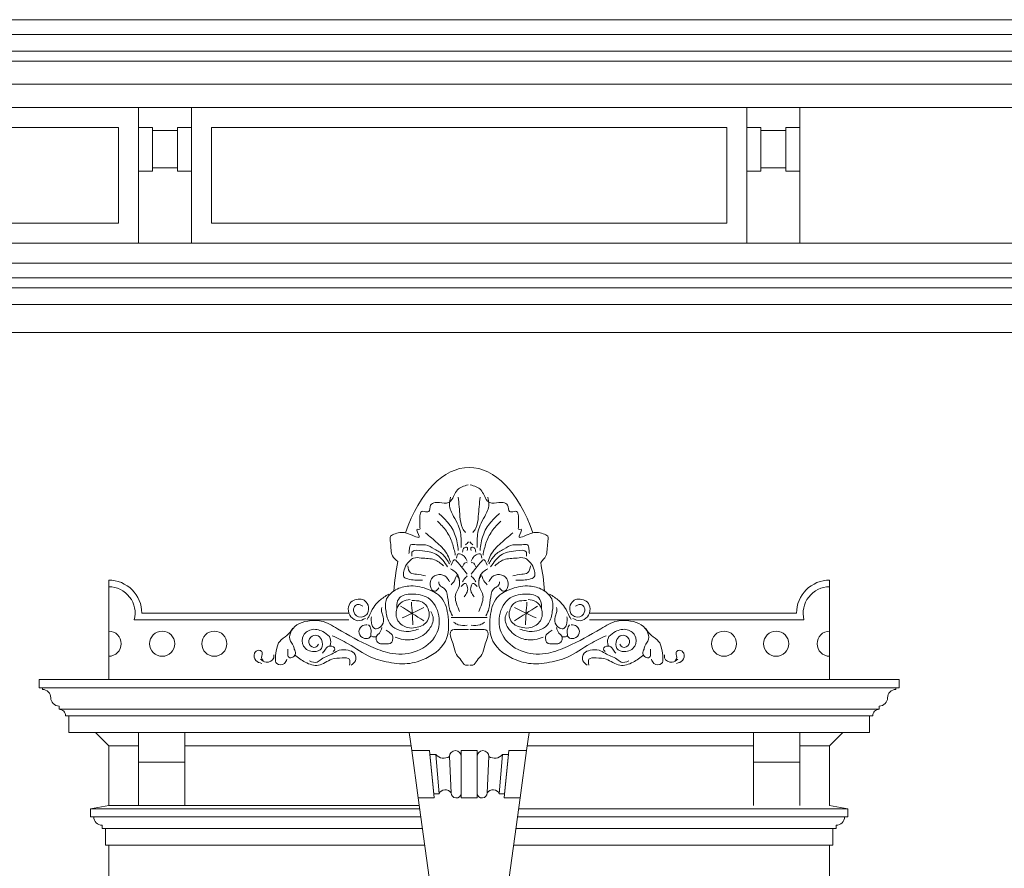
# Model space of a CAD drawing. Extents: x 0 to 286551, y -50 to 581131.
# Tile 203 of 207: x 280564 to 283538, y 559208 to 561770. Entities that reach past the tile are written whole.
import ezdxf

# ---------------------------------------------------------------- set-up
doc = ezdxf.new("R2010")
doc.units = 0
doc.header["$MEASUREMENT"] = 0
doc.layers.add('0.15 GRIJS', color=252, linetype='CONTINUOUS', lineweight=15)

msp = doc.modelspace()

# ---------------------------------------------------------------- linework, layer by layer
at = {"layer": '0.15 GRIJS'}
msp.add_line((280833.2, 559778.2), (280833.2, 560078.2), dxfattribs=at)
for points in [[(277801.5, 561770.2), (283619.5, 561770.2)], [(277801.5, 561725.2), (283619.5, 561725.2)], [(277751.5, 561675.2), (283619.5, 561675.2)], [(277736.5, 561645.2), (283619.5, 561645.2)], [(277726.5, 561575.2), (283619.5, 561575.2)], [(277666.5, 561505.2), (283619.5, 561505.2)], [(280965.8, 561435.2), (281040.6, 561435.2)], [(282877.6, 561435.2), (282802.8, 561435.2)], [(280965.8, 561322.5), (281040.6, 561322.5)], [(282877.6, 561322.5), (282802.8, 561322.5)], [(277666.5, 561095.6), (283619.5, 561095.6)], [(277666.5, 561035.6), (283619.5, 561035.6)], [(277666.5, 560990.8), (283619.5, 560990.8)], [(277666.5, 560960.7), (283619.5, 560960.7)], [(277666.5, 560910.7), (283619.5, 560910.7)], [(277666.5, 560825.7), (283619.5, 560825.7)], [(281921.7, 559778.2), (280623.2, 559778.2), (280623.2, 559753.2), (281921.7, 559753.2)], [(281921.7, 559778.2), (283220.2, 559778.2), (283220.2, 559753.2), (281921.7, 559753.2)], [(280683.2, 559688.2), (281921.7, 559688.2)], [(280713.2, 559668.2), (281921.7, 559668.2)], [(283160.2, 559688.2), (281921.7, 559688.2)], [(283130.2, 559668.2), (281921.7, 559668.2)], [(280793.2, 559618.2), (280833.2, 559578.2), (280923.2, 559578.2)], [(283050.2, 559618.2), (283010.2, 559578.2), (282920.2, 559578.2)], [(280833.2, 559398.2), (280833.2, 559578.2)], [(281063.2, 559578.2), (281746.1, 559578.2), (281746.1, 559578.2)], [(282780.2, 559578.2), (282097.2, 559578.2), (282097.2, 559578.2)], [(283010.2, 559398.2), (283010.2, 559578.2)], [(280923.2, 559398.2), (280923.2, 559528.2)], [(281063.2, 559398.2), (281063.2, 559528.2)], [(282780.2, 559398.2), (282780.2, 559528.2)], [(282920.2, 559398.2), (282920.2, 559528.2)], [(280833.2, 559398.2), (281770.8, 559398.2)], [(281775.6, 559363.2), (280778.2, 559363.2), (280778.2, 559388.2), (281772.1, 559388.2)], [(282067.8, 559363.2), (283065.2, 559363.2), (283065.2, 559388.2), (282071.2, 559388.2)], [(280813.2, 559328.2), (281780.4, 559328.2)], [(283030.2, 559328.2), (282063, 559328.2)], [(280833.2, 558183.2), (280833.2, 559278.2), (280833.2, 559278.2), (280833.2, 559278.2)], [(283010.2, 558183.2), (283010.2, 559278.2), (283010.2, 559278.2), (283010.2, 559278.2)]]:
    msp.add_lwpolyline(points, dxfattribs=at)
for points in [[(280923.2, 561095.6), (280923.2, 561505.2), (281083.2, 561505.2), (281083.2, 561095.6)], [(282920.2, 561095.6), (282920.2, 561505.2), (282760.2, 561505.2), (282760.2, 561095.6)], [(280180.2, 561445.2), (280863.2, 561445.2), (280863.2, 561155.6), (280180.2, 561155.6)], [(280965.8, 561312.5), (280965.8, 561445.2), (280923.2, 561445.2), (280923.2, 561312.5)], [(281040.6, 561312.5), (281040.6, 561445.2), (281083.2, 561445.2), (281083.2, 561312.5)], [(282700.2, 561155.6), (282700.2, 561445.2), (281143.2, 561445.2), (281143.2, 561155.6)], [(282802.8, 561312.5), (282802.8, 561445.2), (282760.2, 561445.2), (282760.2, 561312.5)], [(282877.6, 561312.5), (282877.6, 561445.2), (282920.2, 561445.2), (282920.2, 561312.5)], [(281063.2, 559528.2), (281063.2, 559618.2), (280923.2, 559618.2), (280923.2, 559528.2)], [(282780.2, 559528.2), (282780.2, 559618.2), (282920.2, 559618.2), (282920.2, 559528.2)], [(281767.7, 559420.8), (281748.1, 559563.5), (281802.2, 559563.5), (281815.7, 559420.8)], [(281830.7, 559432.7), (281821.2, 559551.6), (281803.4, 559551.6), (281814.6, 559432.7)], [(281897.9, 559420.8), (281897.9, 559563.5), (281945.5, 559563.5), (281945.5, 559420.8)], [(281945.5, 559420.8), (281945.5, 559563.5), (281897.9, 559563.5), (281897.9, 559420.8)], [(282012.6, 559432.7), (282022.1, 559551.6), (282040, 559551.6), (282028.8, 559432.7)], [(282075.7, 559420.8), (282095.2, 559563.5), (282041.1, 559563.5), (282027.6, 559420.8)]]:
    msp.add_lwpolyline(points, close=True, dxfattribs=at)
for points in [[(281558.5, 559978.2), (280933.2, 559978.2, 0.414214), (280833.2, 560078.2)], [(281558.5, 559958.2), (280910.6, 559958.2, 0.490314), (280833.2, 560058.2, 0.490314)], [(283010.2, 559778.2), (283010.2, 560078.2, 0.414214), (282910.2, 559978.2), (282284.8, 559978.2)], [(282284.8, 559958.2), (282932.7, 559958.2, -0.490314), (283010.2, 560058.2, -0.490314)], [(281921.7, 559618.2), (280713.2, 559618.2), (280713.2, 559668.2), (280703.2, 559668.2, 0.414214), (280683.2, 559688.2), (280683.2, 559698.2, -0.414214), (280658.2, 559723.2, 0.414214), (280633.2, 559748.2), (280633.2, 559753.2), (280623.2, 559753.2), (280623.2, 559778.2), (281921.7, 559778.2)], [(281921.7, 559618.2), (283130.2, 559618.2), (283130.2, 559668.2), (283140.2, 559668.2, -0.414214), (283160.2, 559688.2), (283160.2, 559698.2, 0.414214), (283185.2, 559723.2, -0.414214), (283210.2, 559748.2), (283210.2, 559753.2), (283220.2, 559753.2), (283220.2, 559778.2), (281921.7, 559778.2)], [(281787.2, 559278.2), (280823.2, 559278.2), (280823.2, 559328.2), (280813.2, 559328.2), (280813.2, 559338.2, -0.414214), (280788.2, 559363.2), (280778.2, 559363.2), (280778.2, 559388.2), (280833.2, 559398.2)], [(282056.1, 559278.2), (283020.2, 559278.2), (283020.2, 559328.2), (283030.2, 559328.2), (283030.2, 559338.2, 0.414214), (283055.2, 559363.2), (283065.2, 559363.2), (283065.2, 559388.2), (283010.2, 559398.2)]]:
    msp.add_lwpolyline(points, format="xyb", dxfattribs=at)
for points in [[(281740.6, 559618.2), (281748.1, 559563.5), (281802.2, 559563.5), (281803.4, 559551.6), (281821.2, 559551.6, 0.381043), (281862.2, 559545.7, -1), (281897.9, 559545.7), (281897.9, 559563.5), (281945.5, 559563.5), (281945.5, 559545.7, -1), (281981.2, 559545.7, 0.381043), (282022.1, 559551.6), (282040, 559551.6), (282041.1, 559563.5), (282095.2, 559563.5), (282102.7, 559618.2)], [(281862.2, 559545.7, -1), (281897.9, 559545.7), (281897.9, 559433.5, -0.920634), (281867.1, 559436.1)], [(281981.2, 559545.7, 1), (281945.5, 559545.7), (281945.5, 559433.5, 0.920634), (281976.3, 559436.1)], [(281867.1, 559436.1, 0.608446), (281830.7, 559432.7), (281814.6, 559432.7), (281815.7, 559420.8), (281767.7, 559420.8), (281808.7, 559121.7), (281921.7, 559128.2), (282034.7, 559121.7), (282075.7, 559420.8), (282027.6, 559420.8), (282028.8, 559432.7), (282012.6, 559432.7, 0.608446), (281976.3, 559436.1, -0.920634), (281945.5, 559433.5), (281945.5, 559420.8), (281897.9, 559420.8), (281897.9, 559433.5, -0.920634)]]:
    msp.add_lwpolyline(points, format="xyb", close=True, dxfattribs=at)
for centre in [(280994.8, 559886.3), (281152.2, 559886.3), (282691.2, 559886.3), (282848.6, 559886.3)]:
    msp.add_circle(centre, 37.9, dxfattribs=at)
for centre, start, end in [((280833.2, 559886.3), 270, 90), ((283010.2, 559886.3), 90, 270)]:
    msp.add_arc(centre, 37.9, start, end, dxfattribs=at)
for start_param, end_param in [(-0.986115, 0.986109), (1.207261, 1.417823), (-1.417823, -1.214778)]:
    msp.add_ellipse((281921.7, 559978.2), major_axis=(0, 440), ratio=0.523597, start_param=start_param, end_param=end_param, dxfattribs=at)
for points, knots in [([(281918.7, 560366.1), (281906.1, 560362.6), (281880.5, 560355.5), (281874.9, 560323.9), (281854.7, 560307.8), (281836.4, 560312.5), (281818.5, 560313.4), (281800.7, 560306.5), (281805.1, 560281.7), (281788.1, 560285.3), (281775.4, 560287.1), (281771, 560266.3), (281773.6, 560251.1), (281772.2, 560238.7), (281774.7, 560229.3), (281755.2, 560236.3), (281785.9, 560194.2), (281728.6, 560226.5), (281707.8, 560222.1), (281679.8, 560211.9), (281687.8, 560183.1), (281682.6, 560154.1), (281700.1, 560139.8), (281706.3, 560134.7)], [0, 0, 0, 0, 36.059427, 73.904624, 83.500325, 110.371976, 123.807587, 139.280627, 159.312469, 172.74808, 180.425695, 195.038554, 221.899474, 229.574063, 235.329788, 243.007403, 264.88396, 298.404002, 338.710834, 354.184248, 373.370577, 414.071515, 437.12476, 437.12476, 437.12476, 437.12476]), ([(281924.7, 560366.1), (281937.2, 560362.6), (281962.9, 560355.5), (281968.4, 560323.9), (281988.6, 560307.8), (282006.9, 560312.5), (282024.9, 560313.4), (282042.6, 560306.5), (282038.3, 560281.7), (282055.2, 560285.3), (282068, 560287.1), (282072.4, 560266.3), (282069.7, 560251.1), (282071.1, 560238.7), (282068.7, 560229.3), (282088.1, 560236.3), (282057.4, 560194.2), (282114.7, 560226.5), (282135.5, 560222.1), (282163.5, 560211.9), (282155.7, 560182.9), (282159.7, 560154.3), (282143.7, 560137.8), (282137.6, 560131.6)], [0, 0, 0, 0, 36.059427, 73.904624, 83.500325, 110.371976, 123.807587, 139.280627, 159.312469, 172.74808, 180.425695, 195.038554, 221.899474, 229.574063, 235.329788, 243.007403, 264.88396, 298.404002, 338.710834, 354.184248, 373.370577, 414.071515, 439.05257, 439.05257, 439.05257, 439.05257]), ([(281865.7, 560328.5), (281863.8, 560321.2), (281858.4, 560301.3), (281873.3, 560272.4), (281892.9, 560240.1), (281898.5, 560206.8), (281898, 560184.3), (281897.8, 560177)], [0, 0, 0, 0, 22.157109, 60.320723, 90.750935, 136.564456, 158.384315, 158.384315, 158.384315, 158.384315]), ([(281888.8, 560328.5), (281890.6, 560309.5), (281893.5, 560278.4), (281896.4, 560240), (281907.4, 560226.1), (281910.7, 560221.9)], [0, 0, 0, 0, 57.98625, 94.74123, 110.410506, 110.410506, 110.410506, 110.410506]), ([(281954.5, 560328.5), (281952.7, 560309.5), (281949.9, 560278.4), (281946.9, 560240), (281935.9, 560226.1), (281932.7, 560221.9)], [0, 0, 0, 0, 57.98625, 94.74123, 110.410506, 110.410506, 110.410506, 110.410506]), ([(281977.6, 560328.5), (281979.6, 560321.2), (281984.9, 560301.3), (281970, 560272.4), (281950.5, 560240.1), (281944.9, 560206.8), (281945.4, 560184.3), (281945.5, 560177)], [0, 0, 0, 0, 22.157109, 60.320723, 90.750935, 136.564456, 158.384315, 158.384315, 158.384315, 158.384315]), ([(281829.8, 560279.7), (281839.2, 560271.1), (281859.9, 560252.2), (281882.9, 560213.9), (281886.9, 560183.3), (281888.8, 560168)], [0, 0, 0, 0, 38.125891, 84.14069, 129.954211, 129.954211, 129.954211, 129.954211]), ([(282013.6, 560279.7), (282004.2, 560271.1), (281983.5, 560252.2), (281960.4, 560213.9), (281956.5, 560183.3), (281954.5, 560168)], [0, 0, 0, 0, 38.125891, 84.14069, 129.954211, 129.954211, 129.954211, 129.954211]), ([(281825.9, 560256.6), (281835.5, 560246.8), (281854.5, 560227.3), (281872.1, 560191.3), (281877.3, 560166), (281879.9, 560153.9)], [0, 0, 0, 0, 40.939043, 81.122565, 118.168006, 118.168006, 118.168006, 118.168006]), ([(282017.4, 560256.6), (282007.8, 560246.8), (281988.9, 560227.3), (281971.2, 560191.3), (281966, 560166), (281963.5, 560153.9)], [0, 0, 0, 0, 40.939043, 81.122565, 118.168006, 118.168006, 118.168006, 118.168006]), ([(281790, 560220.7), (281802, 560210.6), (281826.2, 560190.5), (281855.1, 560162), (281863.1, 560139.6), (281865.7, 560132.1)], [0, 0, 0, 0, 47.344563, 94.686157, 118.284817, 118.284817, 118.284817, 118.284817]), ([(282053.4, 560220.7), (282041.3, 560210.6), (282017.2, 560190.5), (281988.2, 560162), (281980.3, 560139.6), (281977.6, 560132.1)], [0, 0, 0, 0, 47.344563, 94.686157, 118.284817, 118.284817, 118.284817, 118.284817]), ([(281861.9, 560127), (281856.6, 560136.8), (281846.2, 560156.4), (281817.6, 560170.6), (281791.1, 560188.8), (281767.5, 560181.9), (281743.1, 560189.8), (281741.1, 560171.4), (281740.3, 560163.1), (281739.9, 560159)], [0, 0, 0, 0, 32.39841, 64.801758, 94.665185, 121.629668, 139.605799, 153.006485, 165.905709, 165.905709, 165.905709, 165.905709]), ([(281856.7, 560118), (281847.3, 560131.9), (281828.5, 560159.7), (281790.3, 560165.4), (281746, 560171.8), (281748.2, 560154.9), (281748.9, 560150.1)], [0, 0, 0, 0, 47.341594, 94.079156, 126.409885, 139.245027, 139.245027, 139.245027, 139.245027]), ([(281901.7, 560162.9), (281902.1, 560167.9), (281902.9, 560176.2), (281918.4, 560179.4), (281916.7, 560171.8), (281915.8, 560168)], [0, 0, 0, 0, 13.824711, 22.904238, 31.888954, 31.888954, 31.888954, 31.888954]), ([(281941.7, 560162.9), (281941.2, 560167.9), (281940.5, 560176.2), (281924.9, 560179.4), (281926.7, 560171.8), (281927.5, 560168)], [0, 0, 0, 0, 13.824711, 22.904238, 31.888954, 31.888954, 31.888954, 31.888954]), ([(281981.5, 560127), (281986.7, 560136.8), (281997.2, 560156.4), (282025.7, 560170.6), (282052.2, 560188.8), (282075.8, 560181.9), (282100.2, 560189.8), (282102.2, 560171.4), (282103, 560163.1), (282103.4, 560159)], [0, 0, 0, 0, 32.39841, 64.801758, 94.665185, 121.629668, 139.605799, 153.006485, 165.905709, 165.905709, 165.905709, 165.905709]), ([(281986.6, 560118), (281996.1, 560131.9), (282014.9, 560159.7), (282053, 560165.4), (282097.4, 560171.8), (282095.1, 560154.9), (282094.5, 560150.1)], [0, 0, 0, 0, 47.341594, 94.079156, 126.409885, 139.245027, 139.245027, 139.245027, 139.245027]), ([(281843.9, 560121.8), (281835.3, 560129), (281816, 560145), (281783.1, 560143), (281755.6, 560148.4), (281737.9, 560134), (281726.5, 560116.9), (281723.6, 560100.8), (281722.3, 560087.1), (281739.1, 560080.3), (281757.8, 560077.6), (281773.2, 560078), (281781, 560078.2)], [0, 0, 0, 0, 32.403347, 72.537582, 95.65012, 111.321352, 137.313793, 155.691253, 160.825349, 176.496928, 198.66229, 221.774541, 221.774541, 221.774541, 221.774541]), ([(281867, 560123.1), (281871, 560132.9), (281876, 560145.2), (281889.3, 560129.3), (281900.5, 560115.9), (281911.1, 560102.2), (281915.8, 560096.1)], [0, 0, 0, 0, 21.054405, 26.500805, 54.771954, 77.627722, 77.627722, 77.627722, 77.627722]), ([(281883.7, 560144.9), (281884.3, 560150.8), (281885, 560158.4), (281897.2, 560157.6), (281908.2, 560150.9), (281913.2, 560141), (281915.8, 560135.9)], [0, 0, 0, 0, 13.824818, 17.676764, 33.764079, 50.501041, 50.501041, 50.501041, 50.501041]), ([(281959.6, 560144.9), (281959.1, 560150.8), (281958.4, 560158.4), (281946.2, 560157.6), (281935.2, 560150.9), (281930.1, 560141), (281927.5, 560135.9)], [0, 0, 0, 0, 13.824818, 17.676764, 33.764079, 50.501041, 50.501041, 50.501041, 50.501041]), ([(281976.3, 560123.1), (281972.3, 560132.9), (281967.3, 560145.2), (281954.1, 560129.3), (281942.9, 560115.9), (281932.3, 560102.2), (281927.5, 560096.1)], [0, 0, 0, 0, 21.054405, 26.500805, 54.771954, 77.627722, 77.627722, 77.627722, 77.627722]), ([(281999.4, 560121.8), (282008, 560129), (282027.3, 560145), (282060.2, 560143), (282087.8, 560148.4), (282105.5, 560134), (282116.8, 560116.9), (282119.7, 560100.8), (282121, 560087.1), (282104.2, 560080.3), (282085.5, 560077.6), (282070.2, 560078), (282062.4, 560078.2)], [0, 0, 0, 0, 32.403347, 72.537582, 95.65012, 111.321352, 137.313793, 155.691253, 160.825349, 176.496928, 198.66229, 221.774541, 221.774541, 221.774541, 221.774541]), ([(281736.1, 560121.8), (281737.7, 560112.9), (281740.5, 560097), (281766.9, 560096.6), (281781.4, 560093.1), (281790, 560091)], [0, 0, 0, 0, 23.59855, 41.982431, 69.431335, 69.431335, 69.431335, 69.431335]), ([(281865.7, 560112.8), (281875.2, 560106.5), (281890.1, 560096.6), (281892, 560079.4), (281892.7, 560073)], [0, 0, 0, 0, 31.784939, 50.162399, 50.162399, 50.162399, 50.162399]), ([(281901.7, 560118), (281903.8, 560123.9), (281906.7, 560131.7), (281914, 560131), (281915.8, 560130.8)], [0, 0, 0, 0, 15.669276, 20.805396, 20.805396, 20.805396, 20.805396]), ([(281941.7, 560118), (281939.5, 560123.9), (281936.6, 560131.7), (281929.3, 560131), (281927.5, 560130.8)], [0, 0, 0, 0, 15.669276, 20.805396, 20.805396, 20.805396, 20.805396]), ([(281977.6, 560112.8), (281968.2, 560106.5), (281953.3, 560096.6), (281951.3, 560079.4), (281950.6, 560073)], [0, 0, 0, 0, 31.784939, 50.162399, 50.162399, 50.162399, 50.162399]), ([(282107.3, 560121.8), (282105.7, 560112.9), (282102.8, 560097), (282076.4, 560096.6), (282062, 560093.1), (282053.4, 560091)], [0, 0, 0, 0, 23.59855, 41.982431, 69.431335, 69.431335, 69.431335, 69.431335]), ([(281829.8, 560055.1), (281827.7, 560051.4), (281824, 560044.8), (281808, 560045), (281802.5, 560064.1), (281806.2, 560085.4), (281829.1, 560098.8), (281853.2, 560090.8), (281859.4, 560078.2), (281861.9, 560073)], [0, 0, 0, 0, 11.835519, 20.823584, 40.915474, 59.292994, 84.615383, 108.976935, 125.713742, 125.713742, 125.713742, 125.713742]), ([(281867, 560064.1), (281871.8, 560069.1), (281878.8, 560076.3), (281885.5, 560101.6), (281897.9, 560062.4), (281884.2, 560047.4), (281877.9, 560026.8), (281883.5, 560005.2), (281889.5, 559990.8), (281892.7, 559983.2)], [0, 0, 0, 0, 22.085444, 31.861057, 60.2741, 79.825148, 98.514002, 120.671253, 145.46136, 145.46136, 145.46136, 145.46136]), ([(281901.7, 560073), (281904.4, 560077.5), (281908.5, 560084.1), (281914.1, 560089.3), (281915.8, 560091)], [0, 0, 0, 0, 15.669276, 22.931415, 22.931415, 22.931415, 22.931415]), ([(281941.7, 560073), (281938.9, 560077.5), (281934.9, 560084.1), (281929.3, 560089.3), (281927.5, 560091)], [0, 0, 0, 0, 15.669276, 22.931415, 22.931415, 22.931415, 22.931415]), ([(281976.3, 560064.1), (281971.5, 560069.1), (281964.5, 560076.3), (281957.8, 560101.6), (281945.5, 560062.4), (281959.2, 560047.4), (281965.5, 560026.8), (281959.9, 560005.2), (281953.8, 559990.8), (281950.6, 559983.2)], [0, 0, 0, 0, 22.085444, 31.861057, 60.2741, 79.825148, 98.514002, 120.671253, 145.46136, 145.46136, 145.46136, 145.46136]), ([(282013.6, 560055.1), (282015.6, 560051.4), (282019.3, 560044.8), (282035.4, 560045), (282040.9, 560064.1), (282037.1, 560085.4), (282014.2, 560098.8), (281990.1, 560090.8), (281984, 560078.2), (281981.5, 560073)], [0, 0, 0, 0, 11.835519, 20.823584, 40.915474, 59.292994, 84.615383, 108.976935, 125.713742, 125.713742, 125.713742, 125.713742]), ([(281507.7, 559910.4), (281524.2, 559902.8), (281565, 559884.1), (281618.1, 559842.4), (281676.6, 559830.2), (281729, 559822.9), (281789.9, 559835.4), (281859.7, 559883.7), (281861.4, 559963), (281846.3, 560027.8), (281792.8, 560055.2), (281743.4, 560064.2), (281697.8, 560052.1), (281665.8, 560021.3), (281670.4, 559981.8), (281678.7, 559939.3), (281726.4, 559917.5), (281756.1, 559926.5), (281768.3, 559930.2)], [0, 0, 0, 0, 54.631718, 134.441696, 198.222036, 230.987026, 292.59813, 382.717753, 456.442435, 516.767863, 570.043507, 624.181093, 665.415236, 709.080597, 741.646627, 779.532665, 834.164383, 872.045697, 872.045697, 872.045697, 872.045697]), ([(281829.8, 560073), (281830.8, 560068.1), (281832.4, 560059.5), (281851.5, 560053.7), (281858.6, 560025), (281858.7, 559995.9), (281867.4, 559977.6), (281870.9, 559970.4)], [0, 0, 0, 0, 13.824711, 24.175916, 54.03193, 90.335565, 113.934115, 113.934115, 113.934115, 113.934115]), ([(281897.8, 560058.9), (281902.4, 560064.2), (281909.8, 560072.7), (281918.2, 560056.9), (281917.7, 560042), (281910.4, 560032.6), (281906.8, 560028.1)], [0, 0, 0, 0, 15.671579, 24.928406, 42.897645, 59.634606, 59.634606, 59.634606, 59.634606]), ([(281945.5, 560058.9), (281940.9, 560064.2), (281933.6, 560072.7), (281925.2, 560056.9), (281925.7, 560042), (281933, 560032.6), (281936.5, 560028.1)], [0, 0, 0, 0, 15.671579, 24.928406, 42.897645, 59.634606, 59.634606, 59.634606, 59.634606]), ([(282013.6, 560073), (282012.6, 560068.1), (282010.9, 560059.5), (281991.9, 560053.7), (281984.8, 560025), (281984.7, 559995.9), (281975.9, 559977.6), (281972.5, 559970.4)], [0, 0, 0, 0, 13.824711, 24.175916, 54.03193, 90.335565, 113.934115, 113.934115, 113.934115, 113.934115]), ([(282335.7, 559910.4), (282319.1, 559902.8), (282278.4, 559884.1), (282225.3, 559842.4), (282166.8, 559830.2), (282114.3, 559822.9), (282053.5, 559835.4), (281983.7, 559883.7), (281982, 559963), (281997, 560027.8), (282050.5, 560055.2), (282100, 560064.2), (282145.6, 560052.1), (282177.6, 560021.3), (282172.9, 559981.8), (282164.7, 559939.3), (282117, 559917.5), (282087.2, 559926.5), (282075, 559930.2)], [0, 0, 0, 0, 54.631718, 134.441696, 198.222036, 230.987026, 292.59813, 382.717753, 456.442435, 516.767863, 570.043507, 624.181093, 665.415236, 709.080597, 741.646627, 779.532665, 834.164383, 872.045697, 872.045697, 872.045697, 872.045697]), ([(281373.9, 559869.7), (281373.8, 559866), (281373.8, 559858.1), (281374.5, 559842.9), (281391.2, 559843.7), (281399.9, 559856.7), (281393, 559869.2), (281391.2, 559882.8), (281378, 559895.7), (281380, 559922.4), (281401.1, 559946.4), (281436.2, 559956.5), (281480.6, 559958.3), (281541.6, 559919.8), (281607.8, 559884.1), (281685.4, 559852.7), (281757.8, 559854.8), (281823.7, 559897.5), (281838.6, 559970.4), (281804.8, 560030.2), (281753, 560038.6), (281711.5, 560032.4), (281702.3, 560007.4), (281702.9, 559996.1), (281703.2, 559991.8)], [0, 0, 0, 0, 11.630683, 24.892103, 36.527285, 50.726133, 63.987553, 76.130656, 91.297074, 115.721548, 147.15093, 181.743463, 222.466745, 276.588468, 391.083915, 451.427903, 524.812861, 600.6821, 667.059594, 729.69958, 781.065267, 818.96335, 840.347362, 853.141152, 853.141152, 853.141152, 853.141152]), ([(281678.7, 560036), (281669.1, 560029.9), (281652, 560019.1), (281630.6, 559995.6), (281622.3, 559974.1), (281615.2, 559962), (281613.6, 559959.3)], [0, 0, 0, 0, 34.21591, 60.589111, 93.364769, 102.742658, 102.742658, 102.742658, 102.742658]), ([(282469.5, 559869.7), (282469.5, 559866), (282469.6, 559858.1), (282468.9, 559842.9), (282452.2, 559843.7), (282443.5, 559856.7), (282450.4, 559869.2), (282452.2, 559882.8), (282465.3, 559895.7), (282463.3, 559922.4), (282442.2, 559946.4), (282407.2, 559956.5), (282362.7, 559958.3), (282301.7, 559919.8), (282235.6, 559884.1), (282157.9, 559852.7), (282085.5, 559854.8), (282019.6, 559897.5), (282004.8, 559970.4), (282038.5, 560030.2), (282090.4, 560038.6), (282131.8, 560032.4), (282141, 560007.4), (282140.4, 559996.1), (282140.2, 559991.8)], [0, 0, 0, 0, 11.630683, 24.892103, 36.527285, 50.726133, 63.987553, 76.130656, 91.297074, 115.721548, 147.15093, 181.743463, 222.466745, 276.588468, 391.083915, 451.427903, 524.812861, 600.6821, 667.059594, 729.69958, 781.065267, 818.96335, 840.347362, 853.141152, 853.141152, 853.141152, 853.141152]), ([(282164.6, 560036), (282174.3, 560029.9), (282191.4, 560019.1), (282212.7, 559995.6), (282221.1, 559974.1), (282228.2, 559962), (282229.8, 559959.3)], [0, 0, 0, 0, 34.21591, 60.589111, 93.364769, 102.742658, 102.742658, 102.742658, 102.742658]), ([(281608.9, 559962.8), (281601.2, 559959), (281585.9, 559951.5), (281561.6, 559966.1), (281553.7, 559990.2), (281562.1, 560013), (281581.2, 560020.8), (281600.9, 560022.7), (281617, 560007), (281620, 559986.9), (281608.7, 559966), (281579, 559964.5), (281569.2, 559989.3), (281579.2, 560005.5), (281592.1, 560004.3), (281598.2, 560001.3), (281600.8, 560000)], [0, 0, 0, 0, 24.294485, 48.250506, 73.997236, 95.381357, 113.591873, 133.371654, 150.665849, 175.338488, 188.903497, 218.014841, 240.478661, 254.677509, 266.312691, 275.173194, 275.173194, 275.173194, 275.173194]), ([(281657.8, 559995.3), (281657.2, 559990.2), (281656.2, 559980.4), (281665.5, 559964.6), (281662.7, 559945.5), (281651.1, 559934), (281638.3, 559928.7), (281628.2, 559938.7), (281625.8, 559952.1), (281626.2, 559962), (281626.4, 559967.4)], [0, 0, 0, 0, 15.119811, 28.733808, 53.406406, 64.92266, 78.18835, 88.913705, 102.175125, 118.458043, 118.458043, 118.458043, 118.458043]), ([(281743.9, 560019.8), (281735.2, 560018.4), (281717.6, 560015.7), (281698.2, 559989.9), (281701.6, 559953), (281731.7, 559932.4), (281764.1, 559933.9), (281792.4, 559944.5), (281803, 559970.8), (281798.6, 559993.7), (281783.1, 560014.9), (281762.2, 560016.4), (281751.2, 560016.3), (281748.5, 560016.3)], [0, 0, 0, 0, 25.411084, 51.937047, 88.160776, 123.99939, 148.433186, 184.854475, 206.238416, 227.462763, 253.080897, 277.953929, 286.098528, 286.098528, 286.098528, 286.098528]), ([(282099.5, 560019.8), (282108.1, 560018.4), (282125.8, 560015.7), (282145.2, 559989.9), (282141.7, 559953), (282111.7, 559932.4), (282079.2, 559933.9), (282051, 559944.5), (282040.3, 559970.8), (282044.8, 559993.7), (282060.2, 560014.9), (282081.2, 560016.4), (282092.1, 560016.3), (282094.8, 560016.3)], [0, 0, 0, 0, 25.411084, 51.937047, 88.160776, 123.99939, 148.433186, 184.854475, 206.238416, 227.462763, 253.080897, 277.953929, 286.098528, 286.098528, 286.098528, 286.098528]), ([(282185.6, 559995.3), (282186.1, 559990.2), (282187.2, 559980.4), (282177.9, 559964.6), (282180.6, 559945.5), (282192.3, 559934), (282205.1, 559928.7), (282215.2, 559938.7), (282217.6, 559952.1), (282217.2, 559962), (282217, 559967.4)], [0, 0, 0, 0, 15.119811, 28.733808, 53.406406, 64.92266, 78.18835, 88.913705, 102.175125, 118.458043, 118.458043, 118.458043, 118.458043]), ([(282234.4, 559962.8), (282242.1, 559959), (282257.5, 559951.5), (282281.7, 559966.1), (282289.7, 559990.2), (282281.3, 560013), (282262.1, 560020.8), (282242.4, 560022.7), (282226.4, 560007), (282223.4, 559986.9), (282234.6, 559966), (282264.4, 559964.5), (282274.2, 559989.3), (282264.2, 560005.5), (282251.2, 560004.3), (282245.2, 560001.3), (282242.6, 560000)], [0, 0, 0, 0, 24.294485, 48.250506, 73.997236, 95.381357, 113.591873, 133.371654, 150.665849, 175.338488, 188.903497, 218.014841, 240.478661, 254.677509, 266.312691, 275.173194, 275.173194, 275.173194, 275.173194]), ([(281698.5, 559905.8), (281706.5, 559903), (281727.5, 559895.7), (281768.9, 559899.3), (281804.1, 559926.5), (281816.9, 559963), (281808.5, 559978.4), (281805.6, 559983.7)], [0, 0, 0, 0, 25.411084, 66.283581, 118.427063, 151.996108, 169.712488, 169.712488, 169.712488, 169.712488]), ([(282144.8, 559905.8), (282136.8, 559903), (282115.8, 559895.7), (282074.5, 559899.3), (282039.2, 559926.5), (282026.4, 559963), (282034.9, 559978.4), (282037.8, 559983.7)], [0, 0, 0, 0, 25.411084, 66.283581, 118.427063, 151.996108, 169.712488, 169.712488, 169.712488, 169.712488]), ([(281371.4, 559839.4), (281369.6, 559834.6), (281365, 559822.1), (281337.1, 559821.3), (281336.2, 559848.3), (281339.5, 559869.5), (281347.7, 559896.9), (281373.2, 559909.7), (281384, 559925.3), (281389.4, 559933.1)], [0, 0, 0, 0, 14.969812, 38.082062, 55.206735, 83.705528, 107.304078, 135.577229, 163.848195, 163.848195, 163.848195, 163.848195]), ([(281613.6, 559943), (281607.7, 559942.8), (281593.8, 559942.2), (281584.2, 559916.9), (281601.9, 559899.6), (281623.9, 559902.6), (281625.1, 559918.2), (281626.6, 559931.4), (281621.2, 559938.9), (281618.2, 559943)], [0, 0, 0, 0, 16.65869, 39.122615, 62.154782, 78.813473, 92.074892, 103.705576, 118.280135, 118.280135, 118.280135, 118.280135]), ([(281657.8, 559934.8), (281656.3, 559928.9), (281653.7, 559919), (281639.7, 559910.7), (281639.9, 559893.2), (281653.5, 559884.5), (281668.6, 559887), (281686.3, 559884.1), (281691, 559899), (281692.4, 559910.4), (281682.4, 559920.1), (281674.9, 559924.3), (281670.6, 559926.7)], [0, 0, 0, 0, 17.71638, 29.23243, 45.515348, 59.716137, 71.351319, 92.583501, 101.441602, 114.235392, 124.960206, 140.128906, 140.128906, 140.128906, 140.128906]), ([(281874.7, 559951.1), (281879.3, 559948.1), (281891.6, 559940.1), (281906.5, 559941.3), (281915.8, 559942.1)], [0, 0, 0, 0, 16.087222, 43.082235, 43.082235, 43.082235, 43.082235]), ([(281968.6, 559951.1), (281964, 559948.1), (281951.7, 559940.1), (281936.9, 559941.3), (281927.5, 559942.1)], [0, 0, 0, 0, 16.087222, 43.082235, 43.082235, 43.082235, 43.082235]), ([(282185.6, 559934.8), (282187.1, 559928.9), (282189.6, 559919), (282203.6, 559910.7), (282203.5, 559893.2), (282189.9, 559884.5), (282174.8, 559887), (282157, 559884.1), (282152.3, 559899), (282151, 559910.4), (282161, 559920.1), (282168.4, 559924.3), (282172.8, 559926.7)], [0, 0, 0, 0, 17.71638, 29.23243, 45.515348, 59.716137, 71.351319, 92.583501, 101.441602, 114.235392, 124.960206, 140.128906, 140.128906, 140.128906, 140.128906]), ([(282229.8, 559943), (282235.7, 559942.8), (282249.5, 559942.2), (282259.2, 559916.9), (282241.5, 559899.6), (282219.5, 559902.6), (282218.2, 559918.2), (282216.8, 559931.4), (282222.1, 559938.9), (282225.1, 559943)], [0, 0, 0, 0, 16.65869, 39.122615, 62.154782, 78.813473, 92.074892, 103.705576, 118.280135, 118.280135, 118.280135, 118.280135]), ([(282472, 559839.4), (282473.8, 559834.6), (282478.4, 559822.1), (282506.3, 559821.3), (282507.2, 559848.3), (282503.9, 559869.5), (282495.6, 559896.9), (282470.2, 559909.7), (282459.4, 559925.3), (282454, 559933.1)], [0, 0, 0, 0, 14.969812, 38.082062, 55.206735, 83.705528, 107.304078, 135.577229, 163.848195, 163.848195, 163.848195, 163.848195]), ([(281466.4, 559884.4), (281463.8, 559880.5), (281457, 559870.5), (281433.6, 559883), (281439.5, 559908.5), (281462.6, 559914.8), (281479.2, 559897.6), (281481, 559868.7), (281448.7, 559858.3), (281416.1, 559874.1), (281416.1, 559914.7), (281450, 559934.9), (281481.4, 559924.2), (281506, 559904.8), (281503.5, 559888.2), (281502.4, 559880.5)], [0, 0, 0, 0, 12.708676, 32.805104, 54.962354, 73.657226, 92.742341, 119.696296, 143.301362, 179.479579, 211.567437, 243.970892, 281.029101, 306.446317, 328.266176, 328.266176, 328.266176, 328.266176]), ([(281625.2, 559910.4), (281627.9, 559909), (281633, 559906.1), (281638.7, 559906.7), (281641.5, 559906.9)], [0, 0, 0, 0, 8.860502, 17.005388, 17.005388, 17.005388, 17.005388]), ([(281919.7, 559929.3), (281910.1, 559929.1), (281893.6, 559928.9), (281861.2, 559930.4), (281866.4, 559900.4), (281876.2, 559879.9), (281880.4, 559853.3), (281897.9, 559838.2), (281906.6, 559819.9), (281916.5, 559821.1), (281919.7, 559821.5)], [0, 0, 0, 0, 30.81643, 52.981825, 76.08516, 99.225182, 127.638226, 150.493994, 169.578245, 178.566311, 178.566311, 178.566311, 178.566311]), ([(281923.7, 559929.3), (281933.3, 559929.1), (281949.7, 559928.9), (281982.2, 559930.4), (281977, 559900.4), (281967.1, 559879.9), (281963, 559853.3), (281945.5, 559838.2), (281936.8, 559819.9), (281926.8, 559821.1), (281923.7, 559821.5)], [0, 0, 0, 0, 30.81643, 52.981825, 76.08516, 99.225182, 127.638226, 150.493994, 169.578245, 178.566311, 178.566311, 178.566311, 178.566311]), ([(282218.1, 559910.4), (282215.5, 559909), (282210.4, 559906.1), (282204.6, 559906.7), (282201.8, 559906.9)], [0, 0, 0, 0, 8.860502, 17.005388, 17.005388, 17.005388, 17.005388]), ([(282376.9, 559884.4), (282379.6, 559880.5), (282386.4, 559870.5), (282409.8, 559883), (282403.9, 559908.5), (282380.7, 559914.8), (282364.1, 559897.6), (282362.3, 559868.7), (282394.6, 559858.3), (282427.2, 559874.1), (282427.2, 559914.7), (282393.3, 559934.9), (282362, 559924.2), (282337.3, 559904.8), (282339.8, 559888.2), (282341, 559880.5)], [0, 0, 0, 0, 12.708676, 32.805104, 54.962354, 73.657226, 92.742341, 119.696296, 143.301362, 179.479579, 211.567437, 243.970892, 281.029101, 306.446317, 328.266176, 328.266176, 328.266176, 328.266176]), ([(281479.2, 559857.4), (281482, 559861.7), (281487.8, 559870.6), (281500.5, 559883.7), (281521, 559872.4), (281513.9, 559865.1), (281511.3, 559862.5)], [0, 0, 0, 0, 15.669276, 32.408981, 49.148686, 58.405192, 58.405192, 58.405192, 58.405192]), ([(282364.1, 559857.4), (282361.3, 559861.7), (282355.5, 559870.6), (282342.8, 559883.7), (282322.3, 559872.4), (282329.5, 559865.1), (282332, 559862.5)], [0, 0, 0, 0, 15.669276, 32.408981, 49.148686, 58.405192, 58.405192, 58.405192, 58.405192]), ([(281295.6, 559826.6), (281288.9, 559828.6), (281274.7, 559832.8), (281269.1, 559856.9), (281284.1, 559868.8), (281298.9, 559863.1), (281295.6, 559850.9), (281294.2, 559841.1), (281297.9, 559837.2), (281299.5, 559835.6)], [0, 0, 0, 0, 20.096598, 42.253849, 57.925192, 67.703626, 80.538769, 89.523485, 95.94193, 95.94193, 95.94193, 95.94193]), ([(281291.8, 559839.4), (281296.9, 559835.3), (281309.1, 559825.4), (281333.4, 559837), (281332, 559849.2), (281331.6, 559852.3)], [0, 0, 0, 0, 18.956692, 45.394076, 54.378598, 54.378598, 54.378598, 54.378598]), ([(281560.1, 559821.5), (281561.5, 559828.6), (281564.7, 559844.5), (281533.1, 559843), (281503.1, 559842.4), (281468.9, 559814), (281425.5, 559828.4), (281404.6, 559844.5), (281394.5, 559852.3)], [0, 0, 0, 0, 17.969239, 40.134634, 71.190706, 116.036801, 156.842677, 195.657043, 195.657043, 195.657043, 195.657043]), ([(281565.3, 559821.5), (281570.5, 559825.2), (281582.5, 559833.6), (281577.8, 559859.9), (281554.1, 559868), (281530.8, 559869.4), (281511.4, 559857.1), (281493.5, 559848.1), (281476.1, 559841.7), (281461.2, 559825.9), (281447.6, 559831.1), (281439.4, 559834.3)], [0, 0, 0, 0, 18.155279, 41.577572, 61.673999, 88.638483, 108.734911, 128.831596, 148.927937, 164.599516, 188.030338, 188.030338, 188.030338, 188.030338]), ([(282278.1, 559821.5), (282272.8, 559825.2), (282260.8, 559833.6), (282265.5, 559859.9), (282289.3, 559868), (282312.5, 559869.4), (282331.9, 559857.1), (282349.8, 559848.1), (282367.3, 559841.7), (282382.1, 559825.9), (282395.7, 559831.1), (282403.9, 559834.3)], [0, 0, 0, 0, 18.155279, 41.577572, 61.673999, 88.638483, 108.734911, 128.831596, 148.927937, 164.599516, 188.030338, 188.030338, 188.030338, 188.030338]), ([(282283.2, 559821.5), (282281.8, 559828.6), (282278.7, 559844.5), (282310.2, 559843), (282340.2, 559842.4), (282374.4, 559814), (282417.9, 559828.4), (282438.7, 559844.5), (282448.8, 559852.3)], [0, 0, 0, 0, 17.969239, 40.134634, 71.190706, 116.036801, 156.842677, 195.657043, 195.657043, 195.657043, 195.657043]), ([(282551.6, 559839.4), (282546.5, 559835.3), (282534.3, 559825.4), (282509.9, 559837), (282511.4, 559849.2), (282511.8, 559852.3)], [0, 0, 0, 0, 18.956692, 45.394076, 54.378598, 54.378598, 54.378598, 54.378598]), ([(282547.7, 559826.6), (282554.5, 559828.6), (282568.7, 559832.8), (282574.3, 559856.9), (282559.2, 559868.8), (282544.5, 559863.1), (282547.7, 559850.9), (282549.1, 559841.1), (282545.4, 559837.2), (282543.9, 559835.6)], [0, 0, 0, 0, 20.096598, 42.253849, 57.925192, 67.703626, 80.538769, 89.523485, 95.94193, 95.94193, 95.94193, 95.94193])]:
    msp.add_open_spline(points, degree=3, knots=knots, dxfattribs=at)
for points in [[(281910.7, 560184.7), (281913.7, 560187.7), (281916.7, 560190.7), (281919.7, 560193.7)], [(281932.7, 560184.7), (281929.7, 560187.7), (281926.7, 560190.7), (281923.7, 560193.7)], [(281714.8, 560000), (281738.1, 559985.2), (281761.3, 559970.5), (281784.6, 559955.8)], [(281784.6, 559995.3), (281762.9, 559984.9), (281741.2, 559974.4), (281719.5, 559963.9)], [(281747.4, 560011.6), (281748.9, 559988.7), (281750.5, 559965.9), (281752, 559943)], [(282128.5, 560000), (282105.3, 559985.2), (282082, 559970.5), (282058.7, 559955.8)], [(282058.7, 559995.3), (282080.5, 559984.9), (282102.2, 559974.4), (282123.9, 559963.9)], [(282096, 560011.6), (282094.4, 559988.7), (282092.9, 559965.9), (282091.3, 559943)], [(281867, 559965.2), (281885.2, 559965.2), (281903.5, 559965.2), (281921.7, 559965.2)], [(281976.3, 559965.2), (281958.1, 559965.2), (281939.9, 559965.2), (281921.7, 559965.2)]]:
    msp.add_open_spline(points, degree=3, dxfattribs=at)

doc.saveas('drawing.dxf')
